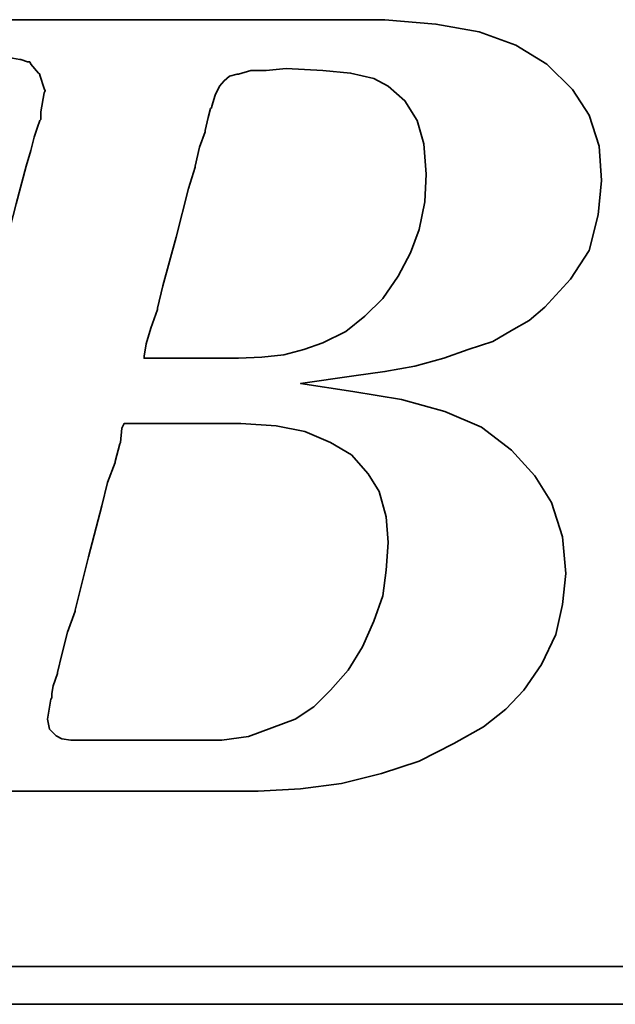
# Model space of a CAD drawing. Header units: inches. Extents: x 12 to 244, y 59 to 175.
# Tile 30 of 49: x 193.84 to 195.74, y 115.72 to 118.86. Entities that reach past the tile are written whole.
import ezdxf

# ---------------------------------------------------------------- set-up
doc = ezdxf.new("R2010")
doc.units = ezdxf.units.IN
doc.header["$LTSCALE"] = 0.1
doc.layers.add('DIM', color=4, linetype='Continuous')
doc.layers.add('layer 1', color=7, linetype='Continuous')

# ---------------------------------------------------------------- blocks, each defined once
blk = doc.blocks.new('TBI MOTION logo(完整正式版)')
at = {"layer": 'layer 1', "color": 22, "lineweight": 35}
for points, knots in [([(-64.65375, -6.86375), (-64.65375, -6.86375), (-64.84375, -7.29625), (-64.84375, -7.29625), (-64.84375, -7.29625), (-64.84375, -7.29625), (-64.86875, -7.34375), (-64.86875, -7.34375), (-64.86875, -7.34375), (-64.86875, -7.34375), (-64.86875, -7.36875), (-64.86875, -7.36875), (-64.86875, -7.36875), (-64.86875, -7.36875), (-65.15375, -7.65375), (-65.15375, -7.65375), (-65.15375, -7.65375), (-65.15375, -7.65375), (-65.17875, -7.65375), (-65.17875, -7.65375), (-65.17875, -7.65375), (-65.17875, -7.65375), (-65.20375, -7.67875), (-65.20375, -7.67875), (-65.20375, -7.67875), (-65.20375, -7.67875), (-65.58875, -7.87125), (-65.58875, -7.87125), (-65.58875, -7.87125), (-65.58875, -7.87125), (-65.63375, -7.87125), (-65.63375, -7.87125), (-65.63375, -7.87125), (-65.63375, -7.87125), (-65.65875, -7.89375), (-65.65875, -7.89375), (-65.65875, -7.89375), (-65.65875, -7.89375), (-66.09375, -7.94375), (-66.09375, -7.94375), (-66.09375, -7.94375), (-66.09375, -7.94375), (-66.11375, -7.94375), (-66.11375, -7.94375), (-66.11375, -7.94375), (-66.11375, -7.94375), (-66.16375, -7.94375), (-66.16375, -7.94375), (-66.16375, -7.94375), (-66.16375, -7.94375), (-66.30875, -7.94375), (-66.30875, -7.94375), (-66.30875, -7.94375), (-66.30875, -7.94375), (-66.69375, -7.94375), (-66.69375, -7.94375), (-66.69375, -7.94375), (-66.69375, -7.94375), (-67.07375, -7.94375), (-67.07375, -7.94375), (-67.07375, -7.94375), (-67.07375, -7.94375), (-67.12375, -7.94375), (-67.12375, -7.94375), (-67.12375, -7.94375), (-67.12375, -7.94375), (-67.12375, -7.96625), (-67.12375, -7.96625), (-67.12375, -7.96625), (-67.12375, -7.96625), (-67.14875, -7.99125), (-67.14875, -7.99125), (-67.14875, -7.99125), (-67.14875, -7.99125), (-67.24375, -8.34875), (-67.24375, -8.34875), (-67.24375, -8.34875), (-67.24375, -8.34875), (-67.31375, -8.68625), (-67.31375, -8.68625), (-67.31375, -8.68625), (-67.31375, -8.68625), (-67.26875, -8.68625), (-67.26875, -8.68625), (-67.26875, -8.68625), (-67.26875, -8.68625), (-67.07375, -8.68625), (-67.07375, -8.68625), (-67.07375, -8.68625), (-67.07375, -8.68625), (-66.54875, -8.68625), (-66.54875, -8.68625), (-66.54875, -8.68625), (-66.54875, -8.68625), (-65.82625, -8.68625), (-65.82625, -8.68625), (-65.82625, -8.68625), (-65.82625, -8.68625), (-65.01375, -8.68625), (-65.01375, -8.68625), (-65.01375, -8.68625), (-65.01375, -8.68625), (-64.05375, -8.68625), (-64.05375, -8.68625), (-64.05375, -8.68625), (-64.05375, -8.68625), (-62.08375, -8.68625), (-62.08375, -8.68625), (-62.08375, -8.68625), (-62.08375, -8.68625), (-60.06875, -8.68625), (-60.06875, -8.68625), (-60.06875, -8.68625), (-60.06875, -8.68625), (-59.10875, -8.68625), (-59.10875, -8.68625), (-59.10875, -8.68625), (-59.10875, -8.68625), (-58.29375, -8.68625), (-58.29375, -8.68625), (-58.29375, -8.68625), (-58.29375, -8.68625), (-57.57375, -8.68625), (-57.57375, -8.68625), (-57.57375, -8.68625), (-57.57375, -8.68625), (-57.04875, -8.68625), (-57.04875, -8.68625), (-57.04875, -8.68625), (-57.04875, -8.68625), (-56.85375, -8.68625), (-56.85375, -8.68625), (-56.85375, -8.68625), (-56.85375, -8.68625), (-56.70875, -8.68625), (-56.70875, -8.68625), (-56.70875, -8.68625), (-56.70875, -8.68625), (-56.61375, -8.68625), (-56.61375, -8.68625), (-56.61375, -8.68625), (-56.61375, -8.68625), (-56.56875, -8.68625), (-56.56875, -8.68625), (-56.56875, -8.68625), (-56.56875, -8.68625), (-55.65375, -8.63875), (-55.65375, -8.63875), (-55.65375, -8.63875), (-55.65375, -8.63875), (-54.76875, -8.51875), (-54.76875, -8.51875), (-54.76875, -8.51875), (-54.76875, -8.51875), (-53.90375, -8.30375), (-53.90375, -8.30375), (-53.90375, -8.30375), (-53.90375, -8.30375), (-53.08875, -8.03875), (-53.08875, -8.03875), (-53.08875, -8.03875), (-53.08875, -8.03875), (-52.34375, -7.65375), (-52.34375, -7.65375), (-52.34375, -7.65375), (-52.34375, -7.65375), (-51.69875, -7.29625), (-51.69875, -7.29625), (-51.69875, -7.29625), (-51.69875, -7.29625), (-51.21875, -6.91125), (-51.21875, -6.91125), (-51.21875, -6.91125), (-51.21875, -6.91125), (-50.83375, -6.50375), (-50.83375, -6.50375), (-50.83375, -6.50375), (-50.83375, -6.50375), (-50.44875, -5.94875), (-50.44875, -5.94875), (-50.44875, -5.94875), (-50.44875, -5.94875), (-50.13875, -5.30375), (-50.13875, -5.30375), (-50.13875, -5.30375), (-50.13875, -5.30375), (-49.99375, -4.65375), (-49.99375, -4.65375), (-49.99375, -4.65375), (-49.99375, -4.65375), (-49.92375, -3.98375), (-49.92375, -3.98375), (-49.92375, -3.98375), (-49.92375, -3.98375), (-49.99375, -3.19374), (-49.99375, -3.19374), (-49.99375, -3.19374), (-49.99375, -3.19374), (-50.23374, -2.44874), (-50.23374, -2.44874), (-50.23374, -2.44874), (-50.23374, -2.44874), (-50.59375, -1.87374), (-50.59375, -1.87374), (-50.59375, -1.87374), (-50.59375, -1.87374), (-51.09875, -1.31874), (-51.09875, -1.31874), (-51.09875, -1.31874), (-51.09875, -1.31874), (-51.74375, -0.81875), (-51.74375, -0.81875), (-51.74375, -0.81875), (-51.74375, -0.81875), (-52.53875, -0.48125), (-52.53875, -0.48125), (-52.53875, -0.48125), (-52.53875, -0.48125), (-53.47375, -0.21875), (-53.47375, -0.21875), (-53.47375, -0.21875), (-53.47375, -0.21875), (-54.52875, -0.04874), (-54.52875, -0.04874), (-54.52875, -0.04874), (-54.52875, -0.04874), (-55.65375, 0.12125), (-55.65375, 0.12125), (-55.65375, 0.12125), (-55.65375, 0.12125), (-54.50375, 0.28624), (-54.50375, 0.28624), (-54.50375, 0.28624), (-54.50375, 0.28624), (-53.83375, 0.38124), (-53.83375, 0.38124), (-53.83375, 0.38124), (-53.83375, 0.38124), (-53.18375, 0.50125), (-53.18375, 0.50125), (-53.18375, 0.50125), (-53.18375, 0.50125), (-52.55875, 0.66874), (-52.55875, 0.66874), (-52.55875, 0.66874), (-52.55875, 0.66874), (-52.03375, 0.86124), (-52.03375, 0.86124), (-52.03375, 0.86124), (-52.03375, 0.86124), (-51.50374, 1.03124), (-51.50374, 1.03124), (-51.50374, 1.03124), (-51.50374, 1.03124), (-51.09875, 1.27125), (-51.09875, 1.27125), (-51.09875, 1.27125), (-51.09875, 1.27125), (-50.71375, 1.48624), (-50.71375, 1.48624), (-50.71375, 1.48624), (-50.71375, 1.48624), (-50.37625, 1.77625), (-50.37625, 1.77625), (-50.37625, 1.77625), (-50.37625, 1.77625), (-49.82375, 2.37625), (-49.82375, 2.37625), (-49.82375, 2.37625), (-49.82375, 2.37625), (-49.41875, 2.99625), (-49.41875, 2.99625), (-49.41875, 2.99625), (-49.41875, 2.99625), (-49.22375, 3.76625), (-49.22375, 3.76625), (-49.22375, 3.76625), (-49.22375, 3.76625), (-49.15375, 4.50874), (-49.15375, 4.50874), (-49.15375, 4.50874), (-49.15375, 4.50874), (-49.20375, 5.25125), (-49.20375, 5.25125), (-49.20375, 5.25125), (-49.20375, 5.25125), (-49.41875, 5.92625), (-49.41875, 5.92625), (-49.41875, 5.92625), (-49.41875, 5.92625), (-49.77875, 6.47625), (-49.77875, 6.47625), (-49.77875, 6.47625), (-49.77875, 6.47625), (-50.33125, 7.02624), (-50.33125, 7.02624), (-50.33125, 7.02624), (-50.33125, 7.02624), (-51.00125, 7.43625), (-51.00125, 7.43625), (-51.00125, 7.43625), (-51.00125, 7.43625), (-51.79375, 7.72625), (-51.79375, 7.72625), (-51.79375, 7.72625), (-51.79375, 7.72625), (-52.72875, 7.89124), (-52.72875, 7.89124), (-52.72875, 7.89124), (-52.72875, 7.89124), (-53.83375, 7.98625), (-53.83375, 7.98625), (-53.83375, 7.98625), (-53.83375, 7.98625), (-53.92875, 7.98625), (-53.92875, 7.98625), (-53.92875, 7.98625), (-53.92875, 7.98625), (-54.26375, 7.98625), (-54.26375, 7.98625), (-54.26375, 7.98625), (-54.26375, 7.98625), (-54.74375, 7.98625), (-54.74375, 7.98625), (-54.74375, 7.98625), (-54.74375, 7.98625), (-55.36875, 7.98625), (-55.36875, 7.98625), (-55.36875, 7.98625), (-55.36875, 7.98625), (-56.13375, 7.98625), (-56.13375, 7.98625), (-56.13375, 7.98625), (-56.13375, 7.98625), (-56.94875, 7.98625), (-56.94875, 7.98625), (-56.94875, 7.98625), (-56.94875, 7.98625), (-58.77625, 7.98625), (-58.77625, 7.98625), (-58.77625, 7.98625), (-58.77625, 7.98625), (-60.59875, 7.98625), (-60.59875, 7.98625), (-60.59875, 7.98625), (-60.59875, 7.98625), (-61.41375, 7.98625), (-61.41375, 7.98625), (-61.41375, 7.98625), (-61.41375, 7.98625), (-62.17875, 7.98625), (-62.17875, 7.98625), (-62.17875, 7.98625), (-62.17875, 7.98625), (-62.80375, 7.98625), (-62.80375, 7.98625), (-62.80375, 7.98625), (-62.80375, 7.98625), (-63.30625, 7.98625), (-63.30625, 7.98625), (-63.30625, 7.98625), (-63.30625, 7.98625), (-63.57375, 7.98625), (-63.57375, 7.98625), (-63.57375, 7.98625), (-63.57375, 7.98625), (-63.57375, 7.96375), (-63.57375, 7.96375), (-63.57375, 7.96375), (-63.57375, 7.96375), (-63.59875, 7.94125), (-63.59875, 7.94125), (-63.59875, 7.94125), (-63.59875, 7.94125), (-63.69375, 7.55625), (-63.69375, 7.55625), (-63.69375, 7.55625), (-63.69375, 7.55625), (-63.76375, 7.24624), (-63.76375, 7.24624), (-63.76375, 7.24624), (-63.76375, 7.24624), (-63.23875, 7.24624), (-63.23875, 7.24624), (-63.23875, 7.24624), (-63.23875, 7.24624), (-62.75875, 7.24624), (-62.75875, 7.24624), (-62.75875, 7.24624), (-62.75875, 7.24624), (-62.61125, 7.24624), (-62.61125, 7.24624), (-62.61125, 7.24624), (-62.61125, 7.24624), (-62.56625, 7.24624), (-62.56625, 7.24624), (-62.56625, 7.24624), (-62.56625, 7.24624), (-62.22875, 7.24624), (-62.22875, 7.24624), (-62.22875, 7.24624), (-62.22875, 7.24624), (-62.20375, 7.24624), (-62.20375, 7.24624), (-62.20375, 7.24624), (-62.20375, 7.24624), (-62.17875, 7.21875), (-62.17875, 7.21875), (-62.17875, 7.21875), (-62.17875, 7.21875), (-61.96375, 7.17125), (-61.96375, 7.17125), (-61.96375, 7.17125), (-61.96375, 7.17125), (-61.72375, 7.12624), (-61.72375, 7.12624), (-61.72375, 7.12624), (-61.72375, 7.12624), (-61.70375, 7.12624), (-61.70375, 7.12624), (-61.70375, 7.12624), (-61.70375, 7.12624), (-61.55875, 7.07624), (-61.55875, 7.07624), (-61.55875, 7.07624), (-61.55875, 7.07624), (-61.50875, 7.07624), (-61.50875, 7.07624), (-61.50875, 7.07624), (-61.50875, 7.07624), (-61.48375, 7.02624), (-61.48375, 7.02624), (-61.48375, 7.02624), (-61.48375, 7.02624), (-61.31875, 6.83375), (-61.31875, 6.83375), (-61.31875, 6.83375), (-61.31875, 6.83375), (-61.29375, 6.81125), (-61.29375, 6.81125), (-61.29375, 6.81125), (-61.29375, 6.81125), (-61.29375, 6.78625), (-61.29375, 6.78625), (-61.29375, 6.78625), (-61.29375, 6.78625), (-61.19875, 6.50124), (-61.19875, 6.50124), (-61.19875, 6.50124), (-61.19875, 6.50124), (-61.17375, 6.45124), (-61.17375, 6.45124), (-61.17375, 6.45124), (-61.17375, 6.45124), (-61.19875, 6.40625), (-61.19875, 6.40625), (-61.19875, 6.40625), (-61.19875, 6.40625), (-61.26875, 5.99624), (-61.26875, 5.99624), (-61.26875, 5.99624), (-61.26875, 5.99624), (-61.26875, 5.85125), (-61.26875, 5.85125), (-61.26875, 5.85125), (-61.26875, 5.85125), (-61.26875, 5.82625), (-61.26875, 5.82625), (-61.26875, 5.82625), (-61.26875, 5.82625), (-61.29375, 5.80625), (-61.29375, 5.80625), (-61.29375, 5.80625), (-61.29375, 5.80625), (-61.34125, 5.66125), (-61.34125, 5.66125), (-61.34125, 5.66125), (-61.34125, 5.66125), (-61.41375, 5.44625), (-61.41375, 5.44625), (-61.41375, 5.44625), (-61.41375, 5.44625), (-61.48375, 5.15625), (-61.48375, 5.15625), (-61.48375, 5.15625), (-61.48375, 5.15625), (-61.58375, 4.82124), (-61.58375, 4.82124), (-61.58375, 4.82124), (-61.58375, 4.82124), (-61.79875, 4.00375), (-61.79875, 4.00375), (-61.79875, 4.00375), (-61.79875, 4.00375), (-62.05875, 2.99625), (-62.05875, 2.99625), (-62.05875, 2.99625), (-62.05875, 2.99625), (-62.34875, 1.91625), (-62.34875, 1.91625), (-62.34875, 1.91625), (-62.34875, 1.91625), (-62.97375, -0.41124), (-62.97375, -0.41124), (-62.97375, -0.41124), (-62.97375, -0.41124), (-63.59875, -2.75875), (-63.59875, -2.75875), (-63.59875, -2.75875), (-63.59875, -2.75875), (-63.88375, -3.86374), (-63.88375, -3.86374), (-63.88375, -3.86374), (-63.88375, -3.86374), (-64.14875, -4.82374), (-64.14875, -4.82374), (-64.14875, -4.82374), (-64.14875, -4.82374), (-64.36375, -5.64125), (-64.36375, -5.64125), (-64.36375, -5.64125), (-64.36375, -5.64125), (-64.43625, -5.97625), (-64.43625, -5.97625), (-64.43625, -5.97625), (-64.43625, -5.97625), (-64.50875, -6.28625), (-64.50875, -6.28625), (-64.50875, -6.28625), (-64.50875, -6.28625), (-64.50875, -6.30875), (-64.50875, -6.30875), (-64.50875, -6.30875), (-64.50875, -6.30875), (-64.57875, -6.50375), (-64.57875, -6.50375), (-64.57875, -6.50375), (-64.57875, -6.50375), (-64.62875, -6.69625), (-64.62875, -6.69625), (-64.62875, -6.69625), (-64.62875, -6.69625), (-64.62875, -6.76875), (-64.62875, -6.76875), (-64.62875, -6.76875), (-64.62875, -6.76875), (-64.62875, -6.81375), (-64.62875, -6.81375), (-64.62875, -6.81375), (-64.62875, -6.81375), (-64.62875, -6.83875), (-64.62875, -6.83875), (-64.62875, -6.83875), (-64.62875, -6.83875), (-64.65375, -6.86375), (-64.65375, -6.86375)], [0, 0, 0, 0, 0.00719424, 0.00719424, 0.00719424, 0.00719424, 0.01438849, 0.01438849, 0.01438849, 0.01438849, 0.02158273, 0.02158273, 0.02158273, 0.02158273, 0.02877698, 0.02877698, 0.02877698, 0.02877698, 0.03597122, 0.03597122, 0.03597122, 0.03597122, 0.04316547, 0.04316547, 0.04316547, 0.04316547, 0.05035971, 0.05035971, 0.05035971, 0.05035971, 0.05755396, 0.05755396, 0.05755396, 0.05755396, 0.0647482, 0.0647482, 0.0647482, 0.0647482, 0.07194245, 0.07194245, 0.07194245, 0.07194245, 0.07913669, 0.07913669, 0.07913669, 0.07913669, 0.08633094, 0.08633094, 0.08633094, 0.08633094, 0.09352518, 0.09352518, 0.09352518, 0.09352518, 0.10071942, 0.10071942, 0.10071942, 0.10071942, 0.10791367, 0.10791367, 0.10791367, 0.10791367, 0.11510791, 0.11510791, 0.11510791, 0.11510791, 0.12230216, 0.12230216, 0.12230216, 0.12230216, 0.1294964, 0.1294964, 0.1294964, 0.1294964, 0.13669065, 0.13669065, 0.13669065, 0.13669065, 0.14388489, 0.14388489, 0.14388489, 0.14388489, 0.15107914, 0.15107914, 0.15107914, 0.15107914, 0.15827338, 0.15827338, 0.15827338, 0.15827338, 0.16546763, 0.16546763, 0.16546763, 0.16546763, 0.17266187, 0.17266187, 0.17266187, 0.17266187, 0.17985612, 0.17985612, 0.17985612, 0.17985612, 0.18705036, 0.18705036, 0.18705036, 0.18705036, 0.1942446, 0.1942446, 0.1942446, 0.1942446, 0.20143885, 0.20143885, 0.20143885, 0.20143885, 0.20863309, 0.20863309, 0.20863309, 0.20863309, 0.21582734, 0.21582734, 0.21582734, 0.21582734, 0.22302158, 0.22302158, 0.22302158, 0.22302158, 0.23021583, 0.23021583, 0.23021583, 0.23021583, 0.23741007, 0.23741007, 0.23741007, 0.23741007, 0.24460432, 0.24460432, 0.24460432, 0.24460432, 0.25179856, 0.25179856, 0.25179856, 0.25179856, 0.25899281, 0.25899281, 0.25899281, 0.25899281, 0.26618705, 0.26618705, 0.26618705, 0.26618705, 0.27338129, 0.27338129, 0.27338129, 0.27338129, 0.28057554, 0.28057554, 0.28057554, 0.28057554, 0.28776978, 0.28776978, 0.28776978, 0.28776978, 0.29496403, 0.29496403, 0.29496403, 0.29496403, 0.30215827, 0.30215827, 0.30215827, 0.30215827, 0.30935252, 0.30935252, 0.30935252, 0.30935252, 0.31654676, 0.31654676, 0.31654676, 0.31654676, 0.32374101, 0.32374101, 0.32374101, 0.32374101, 0.33093525, 0.33093525, 0.33093525, 0.33093525, 0.3381295, 0.3381295, 0.3381295, 0.3381295, 0.34532374, 0.34532374, 0.34532374, 0.34532374, 0.35251799, 0.35251799, 0.35251799, 0.35251799, 0.35971223, 0.35971223, 0.35971223, 0.35971223, 0.36690647, 0.36690647, 0.36690647, 0.36690647, 0.37410072, 0.37410072, 0.37410072, 0.37410072, 0.38129496, 0.38129496, 0.38129496, 0.38129496, 0.38848921, 0.38848921, 0.38848921, 0.38848921, 0.39568345, 0.39568345, 0.39568345, 0.39568345, 0.4028777, 0.4028777, 0.4028777, 0.4028777, 0.41007194, 0.41007194, 0.41007194, 0.41007194, 0.41726619, 0.41726619, 0.41726619, 0.41726619, 0.42446043, 0.42446043, 0.42446043, 0.42446043, 0.43165468, 0.43165468, 0.43165468, 0.43165468, 0.43884892, 0.43884892, 0.43884892, 0.43884892, 0.44604317, 0.44604317, 0.44604317, 0.44604317, 0.45323741, 0.45323741, 0.45323741, 0.45323741, 0.46043165, 0.46043165, 0.46043165, 0.46043165, 0.4676259, 0.4676259, 0.4676259, 0.4676259, 0.47482014, 0.47482014, 0.47482014, 0.47482014, 0.48201439, 0.48201439, 0.48201439, 0.48201439, 0.48920863, 0.48920863, 0.48920863, 0.48920863, 0.49640288, 0.49640288, 0.49640288, 0.49640288, 0.50359712, 0.50359712, 0.50359712, 0.50359712, 0.51079137, 0.51079137, 0.51079137, 0.51079137, 0.51798561, 0.51798561, 0.51798561, 0.51798561, 0.52517986, 0.52517986, 0.52517986, 0.52517986, 0.5323741, 0.5323741, 0.5323741, 0.5323741, 0.53956835, 0.53956835, 0.53956835, 0.53956835, 0.54676259, 0.54676259, 0.54676259, 0.54676259, 0.55395683, 0.55395683, 0.55395683, 0.55395683, 0.56115108, 0.56115108, 0.56115108, 0.56115108, 0.56834532, 0.56834532, 0.56834532, 0.56834532, 0.57553957, 0.57553957, 0.57553957, 0.57553957, 0.58273381, 0.58273381, 0.58273381, 0.58273381, 0.58992806, 0.58992806, 0.58992806, 0.58992806, 0.5971223, 0.5971223, 0.5971223, 0.5971223, 0.60431655, 0.60431655, 0.60431655, 0.60431655, 0.61151079, 0.61151079, 0.61151079, 0.61151079, 0.61870504, 0.61870504, 0.61870504, 0.61870504, 0.62589928, 0.62589928, 0.62589928, 0.62589928, 0.63309353, 0.63309353, 0.63309353, 0.63309353, 0.64028777, 0.64028777, 0.64028777, 0.64028777, 0.64748201, 0.64748201, 0.64748201, 0.64748201, 0.65467626, 0.65467626, 0.65467626, 0.65467626, 0.6618705, 0.6618705, 0.6618705, 0.6618705, 0.66906475, 0.66906475, 0.66906475, 0.66906475, 0.67625899, 0.67625899, 0.67625899, 0.67625899, 0.68345324, 0.68345324, 0.68345324, 0.68345324, 0.69064748, 0.69064748, 0.69064748, 0.69064748, 0.69784173, 0.69784173, 0.69784173, 0.69784173, 0.70503597, 0.70503597, 0.70503597, 0.70503597, 0.71223022, 0.71223022, 0.71223022, 0.71223022, 0.71942446, 0.71942446, 0.71942446, 0.71942446, 0.72661871, 0.72661871, 0.72661871, 0.72661871, 0.73381295, 0.73381295, 0.73381295, 0.73381295, 0.74100719, 0.74100719, 0.74100719, 0.74100719, 0.74820144, 0.74820144, 0.74820144, 0.74820144, 0.75539568, 0.75539568, 0.75539568, 0.75539568, 0.76258993, 0.76258993, 0.76258993, 0.76258993, 0.76978417, 0.76978417, 0.76978417, 0.76978417, 0.77697842, 0.77697842, 0.77697842, 0.77697842, 0.78417266, 0.78417266, 0.78417266, 0.78417266, 0.79136691, 0.79136691, 0.79136691, 0.79136691, 0.79856115, 0.79856115, 0.79856115, 0.79856115, 0.8057554, 0.8057554, 0.8057554, 0.8057554, 0.81294964, 0.81294964, 0.81294964, 0.81294964, 0.82014388, 0.82014388, 0.82014388, 0.82014388, 0.82733813, 0.82733813, 0.82733813, 0.82733813, 0.83453237, 0.83453237, 0.83453237, 0.83453237, 0.84172662, 0.84172662, 0.84172662, 0.84172662, 0.84892086, 0.84892086, 0.84892086, 0.84892086, 0.85611511, 0.85611511, 0.85611511, 0.85611511, 0.86330935, 0.86330935, 0.86330935, 0.86330935, 0.8705036, 0.8705036, 0.8705036, 0.8705036, 0.87769784, 0.87769784, 0.87769784, 0.87769784, 0.88489209, 0.88489209, 0.88489209, 0.88489209, 0.89208633, 0.89208633, 0.89208633, 0.89208633, 0.89928058, 0.89928058, 0.89928058, 0.89928058, 0.90647482, 0.90647482, 0.90647482, 0.90647482, 0.91366906, 0.91366906, 0.91366906, 0.91366906, 0.92086331, 0.92086331, 0.92086331, 0.92086331, 0.92805755, 0.92805755, 0.92805755, 0.92805755, 0.9352518, 0.9352518, 0.9352518, 0.9352518, 0.94244604, 0.94244604, 0.94244604, 0.94244604, 0.94964029, 0.94964029, 0.94964029, 0.94964029, 0.95683453, 0.95683453, 0.95683453, 0.95683453, 0.96402878, 0.96402878, 0.96402878, 0.96402878, 0.97122302, 0.97122302, 0.97122302, 0.97122302, 0.97841727, 0.97841727, 0.97841727, 0.97841727, 0.98561151, 0.98561151, 0.98561151, 0.98561151, 0.99280576, 0.99280576, 0.99280576, 0.99280576, 1, 1, 1, 1]), ([(-57.50375, 6.35625), (-57.50375, 6.35625), (-57.57375, 6.11625), (-57.57375, 6.11625), (-57.57375, 6.11625), (-57.57375, 6.11625), (-57.57375, 6.09125), (-57.57375, 6.09125), (-57.57375, 6.09125), (-57.57375, 6.09125), (-57.59875, 6.06625), (-57.59875, 6.06625), (-57.59875, 6.06625), (-57.59875, 6.06625), (-57.64875, 5.87625), (-57.64875, 5.87625), (-57.64875, 5.87625), (-57.64875, 5.87625), (-57.71875, 5.58875), (-57.71875, 5.58875), (-57.71875, 5.58875), (-57.71875, 5.58875), (-57.71875, 5.56625), (-57.71875, 5.56625), (-57.71875, 5.56625), (-57.71875, 5.56625), (-57.83875, 5.23125), (-57.83875, 5.23125), (-57.83875, 5.23125), (-57.83875, 5.23125), (-57.93625, 4.82124), (-57.93625, 4.82124), (-57.93625, 4.82124), (-57.93625, 4.82124), (-57.93625, 4.79624), (-57.93625, 4.79624), (-57.93625, 4.79624), (-57.93625, 4.79624), (-58.07875, 4.34125), (-58.07875, 4.34125), (-58.07875, 4.34125), (-58.07875, 4.34125), (-58.34375, 3.28625), (-58.34375, 3.28625), (-58.34375, 3.28625), (-58.34375, 3.28625), (-58.62875, 2.23124), (-58.62875, 2.23124), (-58.62875, 2.23124), (-58.62875, 2.23124), (-58.74875, 1.75125), (-58.74875, 1.75125), (-58.74875, 1.75125), (-58.74875, 1.75125), (-58.74875, 1.72625), (-58.74875, 1.72625), (-58.74875, 1.72625), (-58.74875, 1.72625), (-58.89375, 1.31625), (-58.89375, 1.31625), (-58.89375, 1.31625), (-58.89375, 1.31625), (-58.98875, 0.98124), (-58.98875, 0.98124), (-58.98875, 0.98124), (-58.98875, 0.98124), (-59.03875, 0.71625), (-59.03875, 0.71625), (-59.03875, 0.71625), (-59.03875, 0.71625), (-59.03875, 0.66874), (-59.03875, 0.66874), (-59.03875, 0.66874), (-59.03875, 0.66874), (-58.91875, 0.66874), (-58.91875, 0.66874), (-58.91875, 0.66874), (-58.91875, 0.66874), (-58.53375, 0.66874), (-58.53375, 0.66874), (-58.53375, 0.66874), (-58.53375, 0.66874), (-58.10375, 0.66874), (-58.10375, 0.66874), (-58.10375, 0.66874), (-58.10375, 0.66874), (-57.66875, 0.66874), (-57.66875, 0.66874), (-57.66875, 0.66874), (-57.66875, 0.66874), (-57.33375, 0.66874), (-57.33375, 0.66874), (-57.33375, 0.66874), (-57.33375, 0.66874), (-57.09375, 0.66874), (-57.09375, 0.66874), (-57.09375, 0.66874), (-57.09375, 0.66874), (-56.99875, 0.66874), (-56.99875, 0.66874), (-56.99875, 0.66874), (-56.99875, 0.66874), (-56.49375, 0.69374), (-56.49375, 0.69374), (-56.49375, 0.69374), (-56.49375, 0.69374), (-56.01375, 0.74374), (-56.01375, 0.74374), (-56.01375, 0.74374), (-56.01375, 0.74374), (-55.58375, 0.86124), (-55.58375, 0.86124), (-55.58375, 0.86124), (-55.58375, 0.86124), (-55.17375, 1.00624), (-55.17375, 1.00624), (-55.17375, 1.00624), (-55.17375, 1.00624), (-54.67375, 1.24625), (-54.67375, 1.24625), (-54.67375, 1.24625), (-54.67375, 1.24625), (-54.26375, 1.58124), (-54.26375, 1.58124), (-54.26375, 1.58124), (-54.26375, 1.58124), (-53.87875, 1.96374), (-53.87875, 1.96374), (-53.87875, 1.96374), (-53.87875, 1.96374), (-53.54375, 2.44625), (-53.54375, 2.44625), (-53.54375, 2.44625), (-53.54375, 2.44625), (-53.27875, 2.95125), (-53.27875, 2.95125), (-53.27875, 2.95125), (-53.27875, 2.95125), (-53.08875, 3.45124), (-53.08875, 3.45124), (-53.08875, 3.45124), (-53.08875, 3.45124), (-52.96875, 4.05124), (-52.96875, 4.05124), (-52.96875, 4.05124), (-52.96875, 4.05124), (-52.94375, 4.65125), (-52.94375, 4.65125), (-52.94375, 4.65125), (-52.94375, 4.65125), (-52.99375, 5.30125), (-52.99375, 5.30125), (-52.99375, 5.30125), (-52.99375, 5.30125), (-53.13875, 5.80625), (-53.13875, 5.80625), (-53.13875, 5.80625), (-53.13875, 5.80625), (-53.39875, 6.23625), (-53.39875, 6.23625), (-53.39875, 6.23625), (-53.39875, 6.23625), (-53.75875, 6.54875), (-53.75875, 6.54875), (-53.75875, 6.54875), (-53.75875, 6.54875), (-54.07375, 6.71625), (-54.07375, 6.71625), (-54.07375, 6.71625), (-54.07375, 6.71625), (-54.57375, 6.83375), (-54.57375, 6.83375), (-54.57375, 6.83375), (-54.57375, 6.83375), (-55.17375, 6.88625), (-55.17375, 6.88625), (-55.17375, 6.88625), (-55.17375, 6.88625), (-55.96875, 6.93125), (-55.96875, 6.93125), (-55.96875, 6.93125), (-55.96875, 6.93125), (-56.39875, 6.88625), (-56.39875, 6.88625), (-56.39875, 6.88625), (-56.39875, 6.88625), (-56.42125, 6.88625), (-56.42125, 6.88625), (-56.42125, 6.88625), (-56.42125, 6.88625), (-56.73375, 6.88625), (-56.73375, 6.88625), (-56.73375, 6.88625), (-56.73375, 6.88625), (-56.99875, 6.81125), (-56.99875, 6.81125), (-56.99875, 6.81125), (-56.99875, 6.81125), (-57.02375, 6.81125), (-57.02375, 6.81125), (-57.02375, 6.81125), (-57.02375, 6.81125), (-57.18875, 6.76625), (-57.18875, 6.76625), (-57.18875, 6.76625), (-57.18875, 6.76625), (-57.30875, 6.66625), (-57.30875, 6.66625), (-57.30875, 6.66625), (-57.30875, 6.66625), (-57.40875, 6.54875), (-57.40875, 6.54875), (-57.40875, 6.54875), (-57.40875, 6.54875), (-57.50375, 6.35625), (-57.50375, 6.35625)], [0, 0, 0, 0, 0.01851852, 0.01851852, 0.01851852, 0.01851852, 0.03703704, 0.03703704, 0.03703704, 0.03703704, 0.05555556, 0.05555556, 0.05555556, 0.05555556, 0.07407407, 0.07407407, 0.07407407, 0.07407407, 0.09259259, 0.09259259, 0.09259259, 0.09259259, 0.11111111, 0.11111111, 0.11111111, 0.11111111, 0.12962963, 0.12962963, 0.12962963, 0.12962963, 0.14814815, 0.14814815, 0.14814815, 0.14814815, 0.16666667, 0.16666667, 0.16666667, 0.16666667, 0.18518519, 0.18518519, 0.18518519, 0.18518519, 0.2037037, 0.2037037, 0.2037037, 0.2037037, 0.22222222, 0.22222222, 0.22222222, 0.22222222, 0.24074074, 0.24074074, 0.24074074, 0.24074074, 0.25925926, 0.25925926, 0.25925926, 0.25925926, 0.27777778, 0.27777778, 0.27777778, 0.27777778, 0.2962963, 0.2962963, 0.2962963, 0.2962963, 0.31481481, 0.31481481, 0.31481481, 0.31481481, 0.33333333, 0.33333333, 0.33333333, 0.33333333, 0.35185185, 0.35185185, 0.35185185, 0.35185185, 0.37037037, 0.37037037, 0.37037037, 0.37037037, 0.38888889, 0.38888889, 0.38888889, 0.38888889, 0.40740741, 0.40740741, 0.40740741, 0.40740741, 0.42592593, 0.42592593, 0.42592593, 0.42592593, 0.44444444, 0.44444444, 0.44444444, 0.44444444, 0.46296296, 0.46296296, 0.46296296, 0.46296296, 0.48148148, 0.48148148, 0.48148148, 0.48148148, 0.5, 0.5, 0.5, 0.5, 0.51851852, 0.51851852, 0.51851852, 0.51851852, 0.53703704, 0.53703704, 0.53703704, 0.53703704, 0.55555556, 0.55555556, 0.55555556, 0.55555556, 0.57407407, 0.57407407, 0.57407407, 0.57407407, 0.59259259, 0.59259259, 0.59259259, 0.59259259, 0.61111111, 0.61111111, 0.61111111, 0.61111111, 0.62962963, 0.62962963, 0.62962963, 0.62962963, 0.64814815, 0.64814815, 0.64814815, 0.64814815, 0.66666667, 0.66666667, 0.66666667, 0.66666667, 0.68518519, 0.68518519, 0.68518519, 0.68518519, 0.7037037, 0.7037037, 0.7037037, 0.7037037, 0.72222222, 0.72222222, 0.72222222, 0.72222222, 0.74074074, 0.74074074, 0.74074074, 0.74074074, 0.75925926, 0.75925926, 0.75925926, 0.75925926, 0.77777778, 0.77777778, 0.77777778, 0.77777778, 0.7962963, 0.7962963, 0.7962963, 0.7962963, 0.81481481, 0.81481481, 0.81481481, 0.81481481, 0.83333333, 0.83333333, 0.83333333, 0.83333333, 0.85185185, 0.85185185, 0.85185185, 0.85185185, 0.87037037, 0.87037037, 0.87037037, 0.87037037, 0.88888889, 0.88888889, 0.88888889, 0.88888889, 0.90740741, 0.90740741, 0.90740741, 0.90740741, 0.92592593, 0.92592593, 0.92592593, 0.92592593, 0.94444444, 0.94444444, 0.94444444, 0.94444444, 0.96296296, 0.96296296, 0.96296296, 0.96296296, 0.98148148, 0.98148148, 0.98148148, 0.98148148, 1, 1, 1, 1]), ([(-61.03125, -6.57375), (-61.03125, -6.57375), (-61.03125, -6.67125), (-61.03125, -6.67125), (-61.03125, -6.67125), (-61.03125, -6.67125), (-61.05375, -6.69625), (-61.05375, -6.69625), (-61.05375, -6.69625), (-61.05375, -6.69625), (-61.12375, -7.12875), (-61.12375, -7.12875), (-61.12375, -7.12875), (-61.12375, -7.12875), (-61.07875, -7.34375), (-61.07875, -7.34375), (-61.07875, -7.34375), (-61.07875, -7.34375), (-60.93375, -7.48875), (-60.93375, -7.48875), (-60.93375, -7.48875), (-60.93375, -7.48875), (-60.81375, -7.55625), (-60.81375, -7.55625), (-60.81375, -7.55625), (-60.81375, -7.55625), (-60.62375, -7.58375), (-60.62375, -7.58375), (-60.62375, -7.58375), (-60.62375, -7.58375), (-60.30875, -7.58375), (-60.30875, -7.58375), (-60.30875, -7.58375), (-60.30875, -7.58375), (-59.97375, -7.58375), (-59.97375, -7.58375), (-59.97375, -7.58375), (-59.97375, -7.58375), (-59.87875, -7.58375), (-59.87875, -7.58375), (-59.87875, -7.58375), (-59.87875, -7.58375), (-59.63625, -7.58375), (-59.63625, -7.58375), (-59.63625, -7.58375), (-59.63625, -7.58375), (-58.96875, -7.58375), (-58.96875, -7.58375), (-58.96875, -7.58375), (-58.96875, -7.58375), (-58.29375, -7.58375), (-58.29375, -7.58375), (-58.29375, -7.58375), (-58.29375, -7.58375), (-58.05375, -7.58375), (-58.05375, -7.58375), (-58.05375, -7.58375), (-58.05375, -7.58375), (-57.98375, -7.58375), (-57.98375, -7.58375), (-57.98375, -7.58375), (-57.98375, -7.58375), (-57.35875, -7.58375), (-57.35875, -7.58375), (-57.35875, -7.58375), (-57.35875, -7.58375), (-56.78375, -7.50875), (-56.78375, -7.50875), (-56.78375, -7.50875), (-56.78375, -7.50875), (-56.27875, -7.31875), (-56.27875, -7.31875), (-56.27875, -7.31875), (-56.27875, -7.31875), (-55.77375, -7.12875), (-55.77375, -7.12875), (-55.77375, -7.12875), (-55.77375, -7.12875), (-55.36875, -6.86375), (-55.36875, -6.86375), (-55.36875, -6.86375), (-55.36875, -6.86375), (-55.00875, -6.50375), (-55.00875, -6.50375), (-55.00875, -6.50375), (-55.00875, -6.50375), (-54.62375, -6.06875), (-54.62375, -6.06875), (-54.62375, -6.06875), (-54.62375, -6.06875), (-54.31375, -5.56875), (-54.31375, -5.56875), (-54.31375, -5.56875), (-54.31375, -5.56875), (-54.07375, -5.01625), (-54.07375, -5.01625), (-54.07375, -5.01625), (-54.07375, -5.01625), (-53.87875, -4.46374), (-53.87875, -4.46374), (-53.87875, -4.46374), (-53.87875, -4.46374), (-53.80875, -3.91375), (-53.80875, -3.91375), (-53.80875, -3.91375), (-53.80875, -3.91375), (-53.75875, -3.31375), (-53.75875, -3.31375), (-53.75875, -3.31375), (-53.75875, -3.31375), (-53.80875, -2.75875), (-53.80875, -2.75875), (-53.80875, -2.75875), (-53.80875, -2.75875), (-53.95375, -2.20875), (-53.95375, -2.20875), (-53.95375, -2.20875), (-53.95375, -2.20875), (-54.19375, -1.82625), (-54.19375, -1.82625), (-54.19375, -1.82625), (-54.19375, -1.82625), (-54.55375, -1.41875), (-54.55375, -1.41875), (-54.55375, -1.41875), (-54.55375, -1.41875), (-55.00875, -1.15125), (-55.00875, -1.15125), (-55.00875, -1.15125), (-55.00875, -1.15125), (-55.56125, -0.91375), (-55.56125, -0.91375), (-55.56125, -0.91375), (-55.56125, -0.91375), (-56.18125, -0.79375), (-56.18125, -0.79375), (-56.18125, -0.79375), (-56.18125, -0.79375), (-56.94875, -0.74374), (-56.94875, -0.74374), (-56.94875, -0.74374), (-56.94875, -0.74374), (-56.99875, -0.74374), (-56.99875, -0.74374), (-56.99875, -0.74374), (-56.99875, -0.74374), (-57.09375, -0.74374), (-57.09375, -0.74374), (-57.09375, -0.74374), (-57.09375, -0.74374), (-57.38375, -0.74374), (-57.38375, -0.74374), (-57.38375, -0.74374), (-57.38375, -0.74374), (-57.76875, -0.74374), (-57.76875, -0.74374), (-57.76875, -0.74374), (-57.76875, -0.74374), (-58.24625, -0.74374), (-58.24625, -0.74374), (-58.24625, -0.74374), (-58.24625, -0.74374), (-58.72875, -0.74374), (-58.72875, -0.74374), (-58.72875, -0.74374), (-58.72875, -0.74374), (-59.20875, -0.74374), (-59.20875, -0.74374), (-59.20875, -0.74374), (-59.20875, -0.74374), (-59.46875, -0.74374), (-59.46875, -0.74374), (-59.46875, -0.74374), (-59.46875, -0.74374), (-59.51625, -0.83875), (-59.51625, -0.83875), (-59.51625, -0.83875), (-59.51625, -0.83875), (-59.54375, -1.15125), (-59.54375, -1.15125), (-59.54375, -1.15125), (-59.54375, -1.15125), (-59.56375, -1.17874), (-59.56375, -1.17874), (-59.56375, -1.17874), (-59.56375, -1.17874), (-59.66375, -1.55875), (-59.66375, -1.55875), (-59.66375, -1.55875), (-59.66375, -1.55875), (-59.66375, -1.58375), (-59.66375, -1.58375), (-59.66375, -1.58375), (-59.66375, -1.58375), (-59.82875, -2.01874), (-59.82875, -2.01874), (-59.82875, -2.01874), (-59.82875, -2.01874), (-59.94875, -2.52125), (-59.94875, -2.52125), (-59.94875, -2.52125), (-59.94875, -2.52125), (-60.23875, -3.62375), (-60.23875, -3.62375), (-60.23875, -3.62375), (-60.23875, -3.62375), (-60.52375, -4.77624), (-60.52375, -4.77624), (-60.52375, -4.77624), (-60.52375, -4.77624), (-60.52375, -4.79874), (-60.52375, -4.79874), (-60.52375, -4.79874), (-60.52375, -4.79874), (-60.69125, -5.25375), (-60.69125, -5.25375), (-60.69125, -5.25375), (-60.69125, -5.25375), (-60.81375, -5.73625), (-60.81375, -5.73625), (-60.81375, -5.73625), (-60.81375, -5.73625), (-60.90875, -6.11875), (-60.90875, -6.11875), (-60.90875, -6.11875), (-60.90875, -6.11875), (-60.90875, -6.14375), (-60.90875, -6.14375), (-60.90875, -6.14375), (-60.90875, -6.14375), (-61.00375, -6.40875), (-61.00375, -6.40875), (-61.00375, -6.40875), (-61.00375, -6.40875), (-61.03125, -6.57375), (-61.03125, -6.57375)], [0, 0, 0, 0, 0.01694915, 0.01694915, 0.01694915, 0.01694915, 0.03389831, 0.03389831, 0.03389831, 0.03389831, 0.05084746, 0.05084746, 0.05084746, 0.05084746, 0.06779661, 0.06779661, 0.06779661, 0.06779661, 0.08474576, 0.08474576, 0.08474576, 0.08474576, 0.10169492, 0.10169492, 0.10169492, 0.10169492, 0.11864407, 0.11864407, 0.11864407, 0.11864407, 0.13559322, 0.13559322, 0.13559322, 0.13559322, 0.15254237, 0.15254237, 0.15254237, 0.15254237, 0.16949153, 0.16949153, 0.16949153, 0.16949153, 0.18644068, 0.18644068, 0.18644068, 0.18644068, 0.20338983, 0.20338983, 0.20338983, 0.20338983, 0.22033898, 0.22033898, 0.22033898, 0.22033898, 0.23728814, 0.23728814, 0.23728814, 0.23728814, 0.25423729, 0.25423729, 0.25423729, 0.25423729, 0.27118644, 0.27118644, 0.27118644, 0.27118644, 0.28813559, 0.28813559, 0.28813559, 0.28813559, 0.30508475, 0.30508475, 0.30508475, 0.30508475, 0.3220339, 0.3220339, 0.3220339, 0.3220339, 0.33898305, 0.33898305, 0.33898305, 0.33898305, 0.3559322, 0.3559322, 0.3559322, 0.3559322, 0.37288136, 0.37288136, 0.37288136, 0.37288136, 0.38983051, 0.38983051, 0.38983051, 0.38983051, 0.40677966, 0.40677966, 0.40677966, 0.40677966, 0.42372881, 0.42372881, 0.42372881, 0.42372881, 0.44067797, 0.44067797, 0.44067797, 0.44067797, 0.45762712, 0.45762712, 0.45762712, 0.45762712, 0.47457627, 0.47457627, 0.47457627, 0.47457627, 0.49152542, 0.49152542, 0.49152542, 0.49152542, 0.50847458, 0.50847458, 0.50847458, 0.50847458, 0.52542373, 0.52542373, 0.52542373, 0.52542373, 0.54237288, 0.54237288, 0.54237288, 0.54237288, 0.55932203, 0.55932203, 0.55932203, 0.55932203, 0.57627119, 0.57627119, 0.57627119, 0.57627119, 0.59322034, 0.59322034, 0.59322034, 0.59322034, 0.61016949, 0.61016949, 0.61016949, 0.61016949, 0.62711864, 0.62711864, 0.62711864, 0.62711864, 0.6440678, 0.6440678, 0.6440678, 0.6440678, 0.66101695, 0.66101695, 0.66101695, 0.66101695, 0.6779661, 0.6779661, 0.6779661, 0.6779661, 0.69491525, 0.69491525, 0.69491525, 0.69491525, 0.71186441, 0.71186441, 0.71186441, 0.71186441, 0.72881356, 0.72881356, 0.72881356, 0.72881356, 0.74576271, 0.74576271, 0.74576271, 0.74576271, 0.76271186, 0.76271186, 0.76271186, 0.76271186, 0.77966102, 0.77966102, 0.77966102, 0.77966102, 0.79661017, 0.79661017, 0.79661017, 0.79661017, 0.81355932, 0.81355932, 0.81355932, 0.81355932, 0.83050847, 0.83050847, 0.83050847, 0.83050847, 0.84745763, 0.84745763, 0.84745763, 0.84745763, 0.86440678, 0.86440678, 0.86440678, 0.86440678, 0.88135593, 0.88135593, 0.88135593, 0.88135593, 0.89830508, 0.89830508, 0.89830508, 0.89830508, 0.91525424, 0.91525424, 0.91525424, 0.91525424, 0.93220339, 0.93220339, 0.93220339, 0.93220339, 0.94915254, 0.94915254, 0.94915254, 0.94915254, 0.96610169, 0.96610169, 0.96610169, 0.96610169, 0.98305085, 0.98305085, 0.98305085, 0.98305085, 1, 1, 1, 1]), ([(75.90875, -9.47875), (75.90875, -9.47875), (75.90875, -12.28625), (75.90875, -12.28625), (75.90875, -12.28625), (75.90875, -12.28625), (75.90875, -12.47875), (75.90875, -12.47875), (75.90875, -12.47875), (75.90875, -12.47875), (75.71625, -12.47875), (75.71625, -12.47875), (75.71625, -12.47875), (75.71625, -12.47875), (-88.32875, -12.47875), (-88.32875, -12.47875), (-88.32875, -12.47875), (-88.32875, -12.47875), (-88.32875, -13.29375), (-88.32875, -13.29375), (-88.32875, -13.29375), (-88.32875, -13.29375), (82.89125, -13.29375), (82.89125, -13.29375), (82.89125, -13.29375), (82.89125, -13.29375), (75.90875, -9.47875), (75.90875, -9.47875)], [0, 0, 0, 0, 0.14285714, 0.14285714, 0.14285714, 0.14285714, 0.28571429, 0.28571429, 0.28571429, 0.28571429, 0.42857143, 0.42857143, 0.42857143, 0.42857143, 0.57142857, 0.57142857, 0.57142857, 0.57142857, 0.71428571, 0.71428571, 0.71428571, 0.71428571, 0.85714286, 0.85714286, 0.85714286, 0.85714286, 1, 1, 1, 1])]:
    blk.add_open_spline(points, degree=3, knots=knots, dxfattribs=at)

msp = doc.modelspace()

# ---------------------------------------------------------------- block references
at = {"layer": 'DIM', "xscale": 0.1474200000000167, "yscale": 0.1474199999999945, "zscale": 0.14742}
msp.add_blockref('TBI MOTION logo(完整正式版)', (202.9402, 117.6842), dxfattribs=at)

doc.saveas('drawing.dxf')
